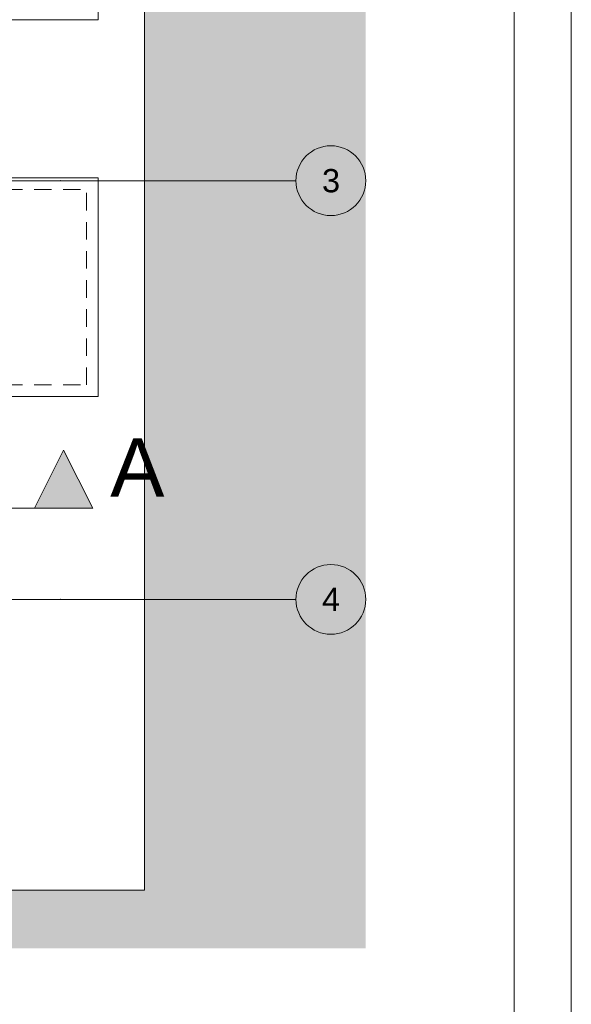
# Paper-space layout 'A-11 INWENTARYZACJA - PIĘTRO 8' of a CAD drawing. Header units: millimetres. Extents: x 0 to 420, y 0 to 297.
# Tile 11 of 12: x 373 to 420, y 105 to 189. Entities that reach past the tile are written whole.
import ezdxf
from ezdxf.xclip import XClip

# ---------------------------------------------------------------- set-up
doc = ezdxf.new("R2010")
doc.units = ezdxf.units.MM
doc.header["$MEASUREMENT"] = 0
doc.header["$XCLIPFRAME"] = 0
for name, pattern in [('ACAD_ISO03W100', [300, 120, -180]), ('DASHDOTX2', [1000, 500, -250, 0, -250]), ('Przer. długie kreski', [2.5, 1.5, -1]), ('PRZERYWANA_DU_A', [550, 350, -200])]:
    doc.linetypes.add(name, pattern=pattern)
for name, color, linetype, lineweight in [('0_Nr_pióra__2', 8, 'Continuous', 13), ('A_Arkusz_Nr_pióra__1', 7, 'Continuous', 20), ('A_linie przekroju_Nr_pióra__1', 7, 'Continuous', 20)]:
    doc.layers.add(name, color=color, linetype=linetype, lineweight=lineweight)
doc.layers.add('A_linie przekroju', color=7, linetype='Continuous')
doc.layers.add('A_podrys', color=7, linetype='Continuous')
for name, color, linetype, lineweight, true_color in [('A_osie_Nr_pióra__16', 7, 'Continuous', 5, 0x0f0f0f), ('A_osie_Nr_pióra__76', 7, 'Continuous', 5, 0x2d2d2d), ('A_ściany_Nr_pióra__10', 7, 'Continuous', 13, 0x4b4b4b)]:
    doc.layers.add(name, color=color, linetype=linetype, lineweight=lineweight, true_color=true_color)
doc.styles.add('STYL_AUTOMATYCZNY_1', font='arial.ttf')

# ---------------------------------------------------------------- blocks, each defined once
blk = doc.blocks.new('Rysunek_2_2', base_point=(-1737.515, -269.455))
at = {"linetype": 'Continuous', "lineweight": 0, "true_color": 0x484848}
blk.add_hatch(color=251, dxfattribs=at).paths.add_polyline_path([(402.35, 285.329), (287.285, 285.329), (287.285, 273.43), (383.35, 273.43), (383.35, 114.62), (287.285, 114.62), (287.285, 109.62), (402.35, 109.62)])
at = {"layer": 'A_linie przekroju', "linetype": 'Continuous', "lineweight": 0, "true_color": 0x000000}
blk.add_hatch(color=18, dxfattribs=at).paths.add_polyline_path([(378.895, 147.453), (376.395, 152.453), (373.895, 147.453)])
at = {"layer": '0_Nr_pióra__2', "color": 8, "linetype": 'PRZERYWANA_DU_A', "lineweight": 13, "flags": 128}
blk.add_lwpolyline([(287.285, 114.62), (383.35, 114.62), (383.35, 273.43), (287.285, 273.43)], dxfattribs=at)
at = {"layer": 'A_linie przekroju_Nr_pióra__1', "color": 7, "linetype": 'ACAD_ISO03W100', "lineweight": 20}
blk.add_line((287.285, 147.453), (373.895, 147.453), dxfattribs=at)
at = {"layer": 'A_linie przekroju_Nr_pióra__1', "color": 7, "linetype": 'Continuous', "lineweight": 20, "flags": 128}
blk.add_lwpolyline([(378.895, 147.453), (373.895, 147.453), (376.395, 152.453)], close=True, dxfattribs=at)
at = {"layer": 'A_osie_Nr_pióra__16', "color": 250, "linetype": 'DASHDOTX2', "lineweight": 5, "true_color": 0x0f0f0f}
for p, q in [((376.099, 175.62), (287.285, 175.62)), ((376.099, 175.62), (396.35, 175.62)), ((376.099, 139.62), (287.285, 139.62)), ((376.099, 139.62), (396.35, 139.62))]:
    blk.add_line(p, q, dxfattribs=at)
for p in [(376.099, 175.62), (376.099, 175.62), (376.099, 139.62), (376.099, 139.62)]:
    blk.add_point(p, dxfattribs=at)
at = {"layer": 'A_osie_Nr_pióra__76', "color": 250, "linetype": 'Continuous', "lineweight": 5, "true_color": 0x2d2d2d}
for centre in [(399.35, 175.62), (399.35, 139.62)]:
    blk.add_circle(centre, 3, dxfattribs=at)
at = {"layer": 'A_ściany_Nr_pióra__10', "color": 251, "linetype": 'Continuous', "lineweight": 13, "true_color": 0x4b4b4b}
for p, q in [((379.35, 189.46), (379.35, 208.26)), ((371.35, 189.46), (379.35, 189.46)), ((371.35, 175.86), (379.35, 175.86)), ((379.35, 157.06), (379.35, 175.86)), ((371.35, 157.06), (379.35, 157.06))]:
    blk.add_line(p, q, dxfattribs=at)
at = {"layer": 'A_ściany_Nr_pióra__10', "color": 251, "linetype": 'Przer. długie kreski', "lineweight": 13, "true_color": 0x4b4b4b}
for p, q in [((371.35, 174.86), (378.35, 174.86)), ((378.35, 158.06), (378.35, 174.86)), ((371.35, 158.06), (378.35, 158.06))]:
    blk.add_line(p, q, dxfattribs=at)
at = {"layer": 'A_linie przekroju_Nr_pióra__1', "color": 7, "linetype": 'Continuous', "lineweight": 20, "insert": (380.395, 148.453), "char_height": 5, "attachment_point": 7, "style": 'STYL_AUTOMATYCZNY_1'}
blk.add_mtext('\\A1;{\\pql;\\pt0;\\fArial|b0|i0|c238|p0;\\W1.000000;A}', dxfattribs=at)
at = {"layer": 'A_osie_Nr_pióra__76', "color": 250, "linetype": 'Continuous', "lineweight": 5, "true_color": 0x2d2d2d, "char_height": 2, "attachment_point": 1, "style": 'STYL_AUTOMATYCZNY_1'}
for s, insert in [('\\A1;{\\pql;\\pt0;\\fArial|b0|i0|c238|p0;\\W1.000000;3}', (398.587, 176.62)), ('\\A1;{\\pql;\\pt0;\\fArial|b0|i0|c238|p0;\\W1.000000;4}', (398.587, 140.62))]:
    blk.add_mtext(s, dxfattribs=dict(at, insert=insert))

psp = doc.layouts.new('A-11 INWENTARYZACJA - PIĘTRO 8')

# ---------------------------------------------------------------- linework, layer by layer
at = {"layer": 'A_Arkusz_Nr_pióra__1', "color": 7, "linetype": 'Continuous', "lineweight": 20}
psp.add_line((415.1, 292.1), (415.1, 4.9), dxfattribs=at)
at = {"layer": 'A_Arkusz_Nr_pióra__1', "color": 7, "linetype": 'Continuous', "lineweight": 20, "flags": 128}
psp.add_lwpolyline([(0, 297), (420, 297), (420, 0), (0, 0)], close=True, dxfattribs=at)

# ---------------------------------------------------------------- block references
at = {"layer": 'A_podrys', "color": 37, "linetype": 'Continuous', "lineweight": 5, "true_color": 0x656532}
ref = psp.add_blockref('Rysunek_2_2', (-1737.515, -269.455), dxfattribs=at)
XClip(ref).set_block_clipping_path([(287.2848256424, 109.6199207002), (402.3500358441, 285.3289775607)])

doc.saveas('drawing.dxf')
